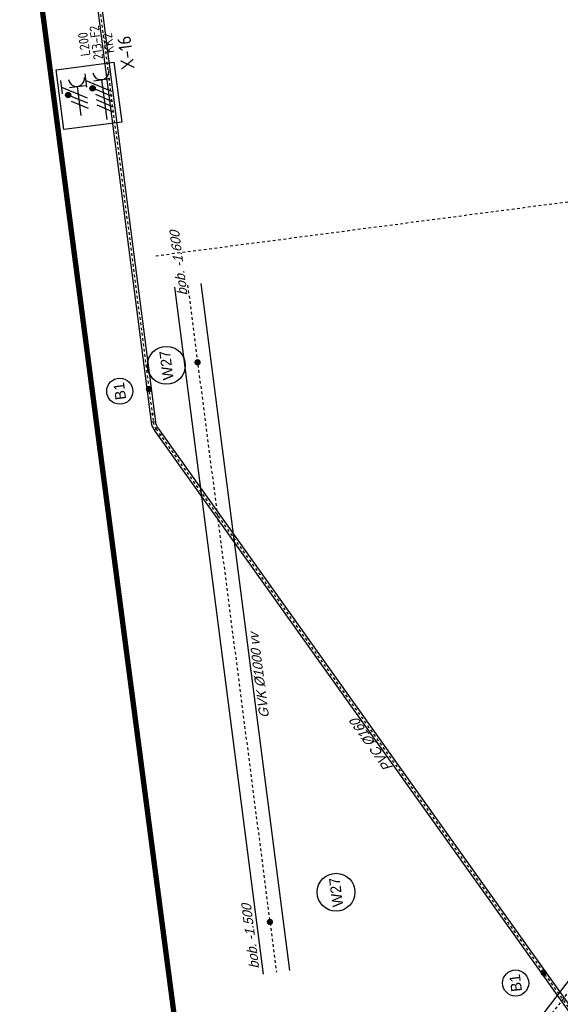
# Model space of a CAD drawing. Header units: metres. Extents: x 118052 to 118564, y 454784 to 455719.
# Tile 102 of 160: x 118426 to 118446, y 455275 to 455312. Entities that reach past the tile are written whole.
import ezdxf
from ezdxf.enums import TextEntityAlignment as Align

# ---------------------------------------------------------------- set-up
doc = ezdxf.new("R2010")
doc.units = ezdxf.units.M
doc.header["$LTSCALE"] = 0.5
for name, pattern in [('DASHED', [19.05, 12.7, -6.35]), ('Tauw_L_Center1', [13, 8, -1.67, 1.66, -1.67]), ('Tauw_L_Center2', [6.499, 4, -0.833, 0.833, -0.833]), ('Tauw_Stramien', [13, 8, -1.67, 1.66, -1.67])]:
    doc.linetypes.add(name, pattern=pattern)
for name, color, linetype in [('EL6221--', 6, 'Continuous'), ('EL6222--', 6, 'Continuous'), ('EL_N_A_EB00----REVISIE~-_-----', 1, 'Continuous'), ('KABELLOOP', 6, 'Continuous'), ('Koningsstal VIEUWPORT', 254, 'Continuous'), ('ZU_B_N_MB00X---ALG_Stramien~-_-----', 6, 'Tauw_Stramien'), ('ZU_N_-_AL999---LB_pvc160_zgr00__18_^200~-_-----', 7, 'Continuous'), ('ZU_N_-_AL999---LB_pvc160_zgr00__20_^200~M_-----', 7, 'Continuous'), ('ZU_N_-_AL999---LW_gvk1000_vgr05__18_^200~-_-----', 7, 'Continuous'), ('ZU_N_-_AL999---LW_gvk1000_vgr05__18_^200~N_-----', 7, 'Continuous'), ('ZU_N_-_AL999---LW_gvk1000_vgr05__20_^200~M_-----', 7, 'Continuous'), ('ZU_N_-_EL999---LB_pvc160_zgr00~H_-----', 2, 'Tauw_L_Center2'), ('ZU_N_-_EL999---LB_pvc160_zgr00~W_-----', 8, 'Continuous'), ('ZU_N_-_EL999---LS_GVK500_pgr05~H_-----', 2, 'Tauw_L_Center2'), ('ZU_N_-_EL999---LS_GVK500_pgr05~W_-----', 2, 'Continuous'), ('ZU_N_-_EL999---LW_gvk1000_vgr05~H_-----', 2, 'Tauw_L_Center1'), ('ZU_N_-_EL999---LW_gvk1000_vgr05~W_-----', 2, 'Continuous'), ('ZU_N_-_ML999---LB_pvc160_zgr00__20_^200~M_-----', 7, 'Continuous'), ('ZU_N_-_ML999---LW_gvk1000_vgr05__20_^200~M_-----', 7, 'Continuous')]:
    doc.layers.add(name, color=color, linetype=linetype)
doc.styles.add('BURO-018', font='Isocp.shx', dxfattribs={"height": 360})
doc.styles.add('BURO-025', font='Isocp.shx', dxfattribs={"height": 500})
doc.styles.add('tcb_isocp', font='tcb_isocp.shx')

# ---------------------------------------------------------------- blocks, each defined once
blk = doc.blocks.new('E00416')
at = {"color": 0, "linetype": 'Continuous'}
for p, q in [((-3, 7.98), (-3, 5.48)), ((-3, 6.73), (1.5, 4.13)), ((-1.5, 6.5), (1.5, 6.5)), ((0, 1), (0, 6.5)), ((1.5, 3.13), (-1.5, 4.87)), ((1.5, 2.13), (-1.5, 3.87))]:
    blk.add_line(p, q, dxfattribs=at)
at = {"color": 0, "linetype": 'Continuous', "const_width": 0.5}
blk.add_lwpolyline([(-1.68, 5.12, 1), (-2.18, 5.12, 1)], format="xyb", close=True, dxfattribs=at)
at = {"color": 0, "linetype": 'Continuous'}
blk.add_circle((-1.93, 5.12), 0.5, dxfattribs=at)
blk.add_arc((0, 8), 1.5, 180, 0, dxfattribs=at)
at = {"color": 0, "linetype": 'Continuous', "style": 'BURO-018', "flags": 1}
blk.add_attdef('E_MATCODE', text='', height=1.8, rotation=262.5837, dxfattribs=at).set_placement((-436086809.67, 176092602.94), align=Align.MIDDLE)
at = {"color": 0, "linetype": 'Continuous', "style": 'BURO-018'}
for tag, p in [('E_GKAST', (0, 13)), ('E_GROEP', (0, 10)), ('E_SGROEP', (4.5, 10))]:
    blk.add_attdef(tag, text='', height=1.8, dxfattribs=at).set_placement(p, align=Align.MIDDLE)
at = {"color": 0, "linetype": 'Continuous', "style": 'BURO-018', "flags": 1}
blk.add_attdef('E_VERMCODE', text='', height=1.8, dxfattribs=at).set_placement((13, 10), align=Align.MIDDLE)
blk = doc.blocks.new('111304D')
at = {"color": 0, "linetype": 'Continuous'}
for p, q in [((-3, 9.98), (-3, 7.48)), ((-3, 8.73), (1.5, 6.13)), ((-1.5, 8.5), (1.5, 8.5)), ((0, 1), (0, 8.5)), ((1.5, 5.13), (-1.5, 6.87)), ((1.5, 4.13), (-1.5, 5.87)), ((1.5, 3.13), (-1.5, 4.87)), ((1.5, 2.13), (-1.5, 3.87))]:
    blk.add_line(p, q, dxfattribs=at)
at = {"color": 0, "linetype": 'Continuous', "const_width": 0.5}
blk.add_lwpolyline([(-1.68, 7.12, 1), (-2.18, 7.12, 1)], format="xyb", close=True, dxfattribs=at)
at = {"color": 0, "linetype": 'Continuous'}
blk.add_circle((-1.93, 7.12), 0.5, dxfattribs=at)
blk.add_arc((0, 10), 1.5, 180, 0, dxfattribs=at)
at = {"color": 0, "linetype": 'Continuous', "style": 'BURO-018', "flags": 1}
blk.add_attdef('E_MATCODE', text='', height=1.8, rotation=262.5837, dxfattribs=at).set_placement((-436086809.67, 176092602.94), align=Align.MIDDLE)
at = {"color": 0, "linetype": 'Continuous', "style": 'BURO-018'}
for tag, p in [('E_GKAST', (0, 15.5)), ('E_GROEP', (0, 12.5)), ('E_SGROEP', (4.5, 12.5))]:
    blk.add_attdef(tag, text='', height=1.8, dxfattribs=at).set_placement(p, align=Align.MIDDLE)
at = {"color": 0, "linetype": 'Continuous', "style": 'BURO-018', "flags": 1}
blk.add_attdef('E_VERMCODE', text='', height=1.8, dxfattribs=at).set_placement((13, 12.5), align=Align.MIDDLE)
blk = doc.blocks.new('A$C051E189E')
at = {"layer": 'EL6221--'}
blk.add_lwpolyline([(103808, 21488), (106072, 21488), (106072, 19307), (103808, 19307)], close=True, dxfattribs=at)
ref = blk.add_blockref('111304D', (103780, 19840), dxfattribs=dict(at, xscale=200, yscale=200, zscale=200, rotation=270.0000221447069))
ref.add_attrib('E_GROEP', 'KK2', dxfattribs={"layer": '0', "color": 1, "linetype": 'Continuous', "height": 360, "rotation": 0, "style": 'BURO-018'}).set_placement((106802, 19421), align=Align.MIDDLE)
ref.add_attrib('E_GKAST', 'L200', dxfattribs={"layer": '0', "color": 1, "linetype": 'Continuous', "height": 360, "rotation": 0, "style": 'BURO-018'}).set_placement((106880, 20325), align=Align.MIDDLE)
ref.add_attrib('E_SGROEP', '213-F2', dxfattribs={"layer": '0', "color": 1, "linetype": 'Continuous', "height": 360, "rotation": 0, "style": 'BURO-018'}).set_placement((106880, 19870), align=Align.MIDDLE)
at = {"layer": 'EL6222--', "xscale": 200, "yscale": 200, "zscale": 200, "rotation": 270.0000221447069}
blk.add_blockref('E00416', (104048, 20777), dxfattribs=at)
at = {"layer": 'EL6221--', "color": 2, "style": 'BURO-025'}
blk.add_text('X-16', height=500, dxfattribs=at).set_placement((105728, 18565))
blk = doc.blocks.new('A$C6DFC50BF')
at = {"layer": 'KABELLOOP', "linetype": 'DASHED', "const_width": 200}
blk.add_lwpolyline([(114096, 21708), (-5706, 21708)], dxfattribs=at)
blk = doc.blocks.new('Leidingen')
at = {"layer": 'ZU_B_N_MB00X---ALG_Stramien~-_-----'}
blk.add_line((-163547.2, 78541.2), (-163544.3, 32257.6), dxfattribs=at)
at = {"layer": 'ZU_N_-_EL999---LB_pvc160_zgr00~H_-----'}
blk.add_lwpolyline([(-188326.3, 428), (-188330.9, 4822.3, -0.4142136), (-187771.5, 5382.9), (-138780.5, 5434.3, 0.4139341), (-138221.1, 5994.4), (-138227, 68533.4, 0.1989124), (-138391.1, 68929.4), (-148707.2, 79243.6, 0.1983621), (-149102, 79407.5), (-169703.5, 79449.2, 0.123322), (-169967.6, 79383.6), (-194911.9, 66117.4)], format="xyb", dxfattribs=at)
at = {"layer": 'ZU_N_-_EL999---LB_pvc160_zgr00~W_-----', "linetype": 'Continuous'}
for p, q in [((-170194.9, 79172.1), (-170270, 79313.4)), ((-169930, 79313), (-170005.1, 79454.3)), ((-169703.6, 79369.2), (-169703.3, 79529.2)), ((-169403.6, 79368.6), (-169403.3, 79528.6))]:
    blk.add_line(p, q, dxfattribs=at)
at = {"layer": 'ZU_N_-_EL999---LB_pvc160_zgr00~W_-----'}
for points in [[(-188246.3, 428), (-188250.9, 4822.4, -0.4142136), (-187771.4, 5302.9), (-138780.4, 5354.3, 0.4139341), (-138141.1, 5994.4), (-138147, 68533.4, 0.1989124), (-138334.5, 68985.9), (-148650.6, 79300.1, 0.1983621), (-149101.9, 79487.5), (-169703.3, 79529.2, 0.123322), (-170005.1, 79454.3), (-194949.5, 66188.1)], [(-188406.3, 427.9), (-188410.9, 4822.2, -0.4142136), (-187771.6, 5462.9), (-138780.6, 5514.3, 0.4139341), (-138301.1, 5994.3), (-138307, 68533.4, 0.1989124), (-138447.6, 68872.8), (-148763.8, 79187, 0.1983621), (-149102.2, 79327.5), (-169703.6, 79369.2, 0.123322), (-169930, 79313), (-194874.3, 66046.8)]]:
    blk.add_lwpolyline(points, format="xyb", dxfattribs=at)
at = {"layer": 'ZU_N_-_EL999---LS_GVK500_pgr05~H_-----'}
blk.add_lwpolyline([(-189887.3, 47854.6), (-189888.3, 63534.5, 0.1989124), (-190108, 64064.8), (-203954.7, 77909.9, 0.1989124), (-204485.1, 78129.5), (-230375.5, 78127.9, 0.1316525), (-230750.5, 78027.4), (-244703.6, 69970.4), (-262229.9, 59850.1)], format="xyb", dxfattribs=at)
at = {"layer": 'ZU_N_-_EL999---LS_GVK500_pgr05~W_-----'}
blk.add_lwpolyline([(-189637.3, 47854.6), (-189638.3, 63534.5, 0.1989124), (-189931.2, 64241.6), (-203778, 78086.7, 0.1989124), (-204485.1, 78379.5), (-230375.5, 78377.9, 0.1316525), (-230875.5, 78243.9), (-262354.9, 60066.6)], format="xyb", dxfattribs=at)
at = {"layer": 'ZU_N_-_EL999---LW_gvk1000_vgr05~H_-----'}
blk.add_lwpolyline([(-164797, 77508.2), (-190718.4, 77558)], dxfattribs=at)
at = {"layer": 'ZU_N_-_EL999---LW_gvk1000_vgr05~W_-----'}
for points in [[(-164797, 78008.2), (-190718.4, 78058)], [(-164797, 77008.2), (-190718.4, 77058)]]:
    blk.add_lwpolyline(points, dxfattribs=at)
at = {"layer": 'ZU_N_-_ML999---LB_pvc160_zgr00__20_^200~M_-----', "flags": 128}
for points in [[(-168456.5, 79446.7, 0, 0, 0), (-168463.1, 79326.9, 0, 91.8, 0), (-168462.6, 79336, 91.8, 169.7, 0), (-168461.1, 79361.9, 169.7, 221.7, 0), (-168459, 79400.8, 221.7, 240, 0), (-168456.5, 79446.7, 240, 221.7, 0), (-168453.9, 79492.5, 221.7, 169.7, 0), (-168451.8, 79531.4, 169.7, 91.8, 0), (-168450.3, 79557.4, 91.8, 0, 0), (-168449.8, 79566.5, 0, 0, 0), (-168456.5, 79446.7, 0, 0, 0), (-168423, 80053.1, 0, 0, 0)], [(-192035.7, 67647.1, 0, 0, 0), (-192009.5, 67530, 0, 91.8, 0), (-192011.5, 67538.9, 91.8, 169.7, 0), (-192017.2, 67564.3, 169.7, 221.7, 0), (-192025.7, 67602.3, 221.7, 240, 0), (-192035.7, 67647.1, 240, 221.7, 0), (-192045.7, 67691.9, 221.7, 169.7, 0), (-192054.2, 67729.9, 169.7, 91.8, 0), (-192059.9, 67755.3, 91.8, 0, 0), (-192061.9, 67764.2, 0, 0, 0), (-192035.7, 67647.1, 0, 0, 0), (-192173, 68260.2, 0, 0, 0)]]:
    blk.add_lwpolyline(points, format="xyseb", dxfattribs=at)
at = {"layer": 'ZU_N_-_ML999---LB_pvc160_zgr00__20_^200~M_-----'}
for centre in [(-168396, 80541.4), (-192279.8, 68737.5)]:
    blk.add_circle(centre, 489.1, dxfattribs=at)
at = {"layer": 'ZU_N_-_ML999---LW_gvk1000_vgr05__20_^200~M_-----', "flags": 128}
for points in [[(-188817.9, 77554.3, 0, 0, 0), (-188852.4, 77669.3, 0, 91.8, 0), (-188849.8, 77660.5, 91.8, 169.7, 0), (-188842.3, 77635.6, 169.7, 221.7, 0), (-188831.1, 77598.3, 221.7, 240, 0), (-188817.9, 77554.3, 240, 221.7, 0), (-188804.6, 77510.4, 221.7, 169.7, 0), (-188793.4, 77473.1, 169.7, 91.8, 0), (-188786, 77448.2, 91.8, 0, 0), (-188783.3, 77439.4, 0, 0, 0), (-188817.9, 77554.3, 0, 0, 0), (-188240.9, 75634.1, 0, 0, 0)], [(-167704.1, 77513.7, 0, 0, 0), (-167708.3, 77393.8, 0, 91.8, 0), (-167708, 77403, 91.8, 169.7, 0), (-167707.1, 77428.9, 169.7, 221.7, 0), (-167705.7, 77467.9, 221.7, 240, 0), (-167704.1, 77513.7, 240, 221.7, 0), (-167702.6, 77559.6, 221.7, 169.7, 0), (-167701.2, 77598.6, 169.7, 91.8, 0), (-167700.3, 77624.5, 91.8, 0, 0), (-167700, 77633.7, 0, 0, 0), (-167704.1, 77513.7, 0, 0, 0), (-167688.1, 77977.6, 0, 0, 0)]]:
    blk.add_lwpolyline(points, format="xyseb", dxfattribs=at)
at = {"layer": 'ZU_N_-_ML999---LW_gvk1000_vgr05__20_^200~M_-----'}
for centre in [(-167663.7, 78685.6), (-188037.1, 74955.6)]:
    blk.add_circle(centre, 708.4, dxfattribs=at)
at = {"layer": 'EL_N_A_EB00----REVISIE~-_-----'}
for name in ['A$C051E189E', 'A$C6DFC50BF']:
    blk.add_blockref(name, (-262229.9, 59850.1), dxfattribs=at)
at = {"layer": 'ZU_N_-_AL999---LB_pvc160_zgr00__18_^200~-_-----', "style": 'tcb_isocp', "oblique": 20.00024}
blk.add_text('PVC %%129160', height=360, rotation=28.00545, dxfattribs=at).set_placement((-183684, 72218.1))
at = {"layer": 'ZU_N_-_AL999---LB_pvc160_zgr00__20_^200~M_-----', "style": 'tcb_isocp'}
for p in [(-168396, 80541.4), (-192279.8, 68737.5)]:
    blk.add_text('B1', height=400, dxfattribs=at).set_placement(p, align=Align.MIDDLE)
at = {"layer": 'ZU_N_-_AL999---LW_gvk1000_vgr05__18_^200~-_-----', "style": 'tcb_isocp', "oblique": 20.00024}
blk.add_text('GVK %%1291000 vv', height=360, rotation=359.88987, dxfattribs=at).set_placement((-181236.9, 76587))
at = {"layer": 'ZU_N_-_AL999---LW_gvk1000_vgr05__18_^200~N_-----', "style": 'tcb_isocp', "oblique": 20.00024}
for s, p in [('bob. -1.500', (-190491.5, 78175.2)), ('bob. -1.600', (-165162.8, 77563.6))]:
    blk.add_text(s, height=360, rotation=359.88987, dxfattribs=at).set_placement(p)
at = {"layer": 'ZU_N_-_AL999---LW_gvk1000_vgr05__20_^200~M_-----', "style": 'tcb_isocp'}
for p in [(-167663.7, 78685.6), (-188037.1, 74955.6)]:
    blk.add_text('W27', height=400, dxfattribs=at).set_placement(p, align=Align.MIDDLE)

msp = doc.modelspace()

# ---------------------------------------------------------------- block references
at = {"layer": 'Koningsstal VIEUWPORT', "color": 6, "xscale": 0.0009975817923, "yscale": 0.0009975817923, "zscale": 0.0009975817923, "rotation": 97.46987594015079}
msp.add_blockref('Leidingen', (118487.852, 455474.689), dxfattribs=at)

doc.saveas('drawing.dxf')
